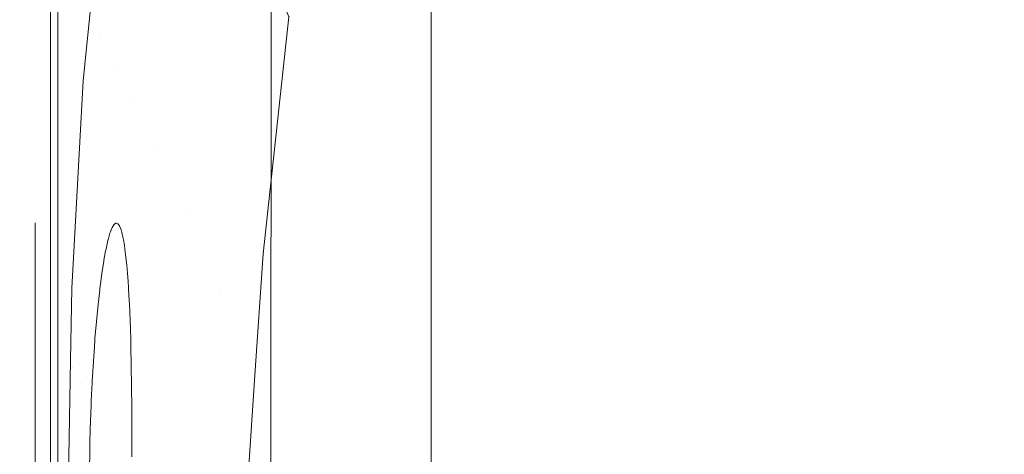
# Model space of a CAD drawing. Header units: millimetres. Extents: x -174 to 174, y -184 to 184.
# Tile 22 of 35: x -110 to 3, y 5 to 55. Entities that reach past the tile are written whole.
import ezdxf

# ---------------------------------------------------------------- set-up
doc = ezdxf.new("R2010")
doc.units = ezdxf.units.MM
doc.header["$LTSCALE"] = 5.08
doc.layers.add('Lighting-LED', color=7, linetype='Continuous', lineweight=5, true_color=0x000000)

# ---------------------------------------------------------------- blocks, each defined once
blk = doc.blocks.new('Group-1')
at = {"layer": 'Lighting-LED', "color": 18, "linetype": 'Continuous', "lineweight": 5}
for points, invisible_edges in [([(-5254.74, -897.55, -460.89), (-5203.67, -861.08, -372.45), (-5256.61, -562.84, -464.14), (-5269.63, -567.85, -486.7)], 14), ([(-5268.77, -567.85, -487.2), (-5255.74, -562.84, -464.64), (-5202.81, -861.08, -372.95), (-5253.87, -897.55, -461.39)], 11), ([(-5256.19, -562.91, -463.42), (-5256.4, -562.86, -463.78), (-5256.61, -562.84, -464.14), (-5203.67, -861.08, -372.45)], 12), ([(-5203.67, -861.08, -372.45), (-5255.79, -563.12, -462.71), (-5255.99, -563, -463.06), (-5256.19, -562.91, -463.42)], 9), ([(-5203.67, -861.08, -372.45), (-5203.69, -599.48, -372.48), (-5255.79, -563.12, -462.71)], 9), ([(-5202.81, -861.08, -372.95), (-5255.74, -562.84, -464.64), (-5255.53, -562.86, -464.28), (-5255.33, -562.91, -463.92)], 9), ([(-5255.33, -562.91, -463.92), (-5255.12, -563, -463.56), (-5254.92, -563.12, -463.21), (-5202.81, -861.08, -372.95)], 12), ([(-5254.92, -563.12, -463.21), (-5202.82, -599.48, -372.98), (-5202.81, -861.08, -372.95)], 10), ([(-5203.69, -599.48, -372.48), (-5203.67, -861.08, -372.45), (-5202.01, -856.37, -369.57), (-5202.01, -604.2, -369.57)], 11), ([(-5201.15, -604.2, -370.07), (-5201.15, -856.37, -370.07), (-5202.81, -861.08, -372.95), (-5202.82, -599.48, -372.98)], 14), ([(-5176.9, -622.82, -345.86), (-5176.74, -622.32, -345.86), (-5176.76, -730.01, -345.92)], 9), ([(-5176.76, -730.01, -345.92), (-5176.74, -621.73, -346.05), (-5176.79, -836.45, -346.05)], 9), ([(-5014.18, -836.45, -346.05), (-5176.79, -836.45, -346.05), (-5176.74, -621.73, -346.05)], 9), ([(-5176.76, -730.01, -345.92), (-5176.74, -622.32, -345.86), (-5176.74, -621.73, -346.05)], 10), ([(-5176.74, -621.73, -346.05), (-5014.23, -621.72, -346.05), (-5014.18, -836.45, -346.05)], 9), ([(-5177.15, -623.49, -345.86), (-5177.14, -623.48, -345.86), (-5177.11, -623.41, -345.86), (-5176.76, -730.01, -345.92)], 12), ([(-5176.76, -730.01, -345.92), (-5177.11, -623.41, -345.86), (-5177.04, -623.25, -345.86)], 9), ([(-5177.04, -623.25, -345.86), (-5176.99, -623.12, -345.86), (-5176.76, -730.01, -345.92)], 10), ([(-5176.76, -730.01, -345.92), (-5176.99, -623.12, -345.86), (-5176.96, -623.01, -345.86)], 9), ([(-5176.96, -623.01, -345.86), (-5176.9, -622.82, -345.86), (-5176.76, -730.01, -345.92)], 10), ([(-5178.01, -624.68, -345.86), (-5177.86, -624.53, -345.86), (-5176.76, -730.01, -345.92)], 10), ([(-5177.86, -624.53, -345.86), (-5177.67, -624.31, -345.86), (-5176.76, -730.01, -345.92)], 10), ([(-5177.67, -624.31, -345.86), (-5177.65, -624.29, -345.86), (-5176.76, -730.01, -345.92)], 10), ([(-5176.76, -730.01, -345.92), (-5177.65, -624.29, -345.86), (-5177.46, -624.03, -345.86)], 9), ([(-5176.76, -730.01, -345.92), (-5177.46, -624.03, -345.86), (-5177.38, -623.91, -345.86)], 9), ([(-5177.38, -623.91, -345.86), (-5177.29, -623.77, -345.86), (-5176.76, -730.01, -345.92)], 10), ([(-5176.76, -730.01, -345.92), (-5177.29, -623.77, -345.86), (-5177.15, -623.49, -345.86)], 9), ([(-5192.17, -634.16, -345.86), (-5178.54, -625.1, -345.86), (-5176.76, -730.01, -345.92)], 10), ([(-5176.76, -730.01, -345.92), (-5178.54, -625.1, -345.86), (-5178.39, -624.99, -345.86)], 9), ([(-5178.39, -624.99, -345.86), (-5178.28, -624.91, -345.86), (-5176.76, -730.01, -345.92)], 10), ([(-5176.76, -730.01, -345.92), (-5178.28, -624.91, -345.86), (-5178.04, -624.71, -345.86)], 9), ([(-5176.76, -730.01, -345.92), (-5178.04, -624.71, -345.86), (-5178.01, -624.68, -345.86)], 9), ([(-5176.76, -730.01, -345.92), (-5193.02, -635.44, -345.86), (-5192.72, -634.74, -345.86), (-5192.69, -634.68, -345.86)], 11), ([(-5192.69, -634.68, -345.86), (-5192.61, -634.58, -345.86), (-5176.76, -730.01, -345.92)], 10), ([(-5176.76, -730.01, -345.92), (-5192.61, -634.58, -345.86), (-5192.59, -634.55, -345.86)], 9), ([(-5192.59, -634.55, -345.86), (-5192.56, -634.52, -345.86), (-5192.46, -634.41, -345.86), (-5176.76, -730.01, -345.92)], 12), ([(-5176.76, -730.01, -345.92), (-5192.46, -634.41, -345.86), (-5192.27, -634.24, -345.86), (-5192.2, -634.19, -345.86)], 11), ([(-5192.2, -634.19, -345.86), (-5192.17, -634.16, -345.86), (-5176.76, -730.01, -345.92)], 10), ([(-5195.41, -653.21, -345.88), (-5193.04, -635.54, -345.86), (-5193.02, -635.44, -345.86), (-5176.76, -730.01, -345.92)], 12), ([(-5197.26, -675.76, -317.79), (-5192.37, -636.85, -317.65), (-5195.41, -653.21, -345.88)], 11), ([(-5197.26, -675.76, -317.79), (-5192.33, -636.92, -316.15), (-5192.37, -636.85, -317.65)], 9), ([(-5191.66, -638.23, -288.08), (-5192.33, -636.92, -316.15), (-5197.26, -675.76, -317.79)], 10), ([(-5197.26, -675.76, -317.79), (-5196.27, -677.61, -287.95), (-5191.66, -638.23, -288.08)], 11), ([(-5196.27, -677.61, -287.95), (-5191.58, -638.39, -284.72), (-5191.66, -638.23, -288.08)], 9), ([(-5190.01, -641.37, -258.1), (-5191.58, -638.39, -284.72), (-5196.27, -677.61, -287.95)], 10), ([(-5196.27, -677.61, -287.95), (-5194.68, -680.57, -257.65), (-5190.01, -641.37, -258.1)], 11), ([(-5194.68, -680.57, -257.65), (-5189.74, -641.89, -253.44), (-5190.01, -641.37, -258.1)], 9), ([(-5188.36, -644.49, -230.13), (-5189.74, -641.89, -253.44), (-5194.68, -680.57, -257.65)], 10), ([(-5194.68, -680.57, -257.65), (-5192.5, -684.8, -226.61), (-5188.36, -644.49, -230.13)], 11), ([(-5192.5, -684.8, -226.61), (-5188.11, -645.01, -227.31), (-5188.36, -644.49, -230.13)], 9), ([(-5192.5, -684.8, -226.61), (-5187.56, -646.16, -220.97), (-5188.11, -645.01, -227.31)], 9), ([(-5185.35, -650.76, -195.74), (-5187.56, -646.16, -220.97), (-5192.5, -684.8, -226.61)], 10), ([(-5101.59, -647.64, -94.79), (-5113.47, -648.6, -94.79), (-5032.54, -684.1, -94.79)], 10), ([(-5089.66, -647.68, -94.79), (-5101.59, -647.64, -94.79), (-5032.54, -684.1, -94.79)], 10), ([(-5032.54, -684.1, -94.79), (-5113.47, -648.6, -94.79), (-5125.23, -650.54, -94.79), (-5136.8, -653.45, -94.79)], 9), ([(-5192.5, -684.8, -226.61), (-5189.75, -690.47, -194.55), (-5185.35, -650.76, -195.74)], 11), ([(-5189.75, -690.47, -194.55), (-5184.62, -652.27, -187.48), (-5185.35, -650.76, -195.74)], 9), ([(-5183.01, -655.63, -169.05), (-5184.62, -652.27, -187.48), (-5189.75, -690.47, -194.55)], 10), ([(-5195.41, -653.21, -345.88), (-5197.52, -674.91, -345.89), (-5197.26, -675.76, -317.79)], 10), ([(-5176.76, -730.01, -345.92), (-5197.52, -674.91, -345.89), (-5195.41, -653.21, -345.88)], 9), ([(-5136.8, -653.45, -94.79), (-5148.08, -657.32, -94.79), (-5032.54, -684.1, -94.79)], 10), ([(-5189.75, -690.47, -194.55), (-5186.42, -697.75, -161.16), (-5183.01, -655.63, -169.05)], 11), ([(-5186.42, -697.75, -161.16), (-5182.33, -657.19, -162.89), (-5183.01, -655.63, -169.05)], 9), ([(-5186.42, -697.75, -161.16), (-5181.21, -659.78, -152.66), (-5182.33, -657.19, -162.89)], 9), ([(-5148.08, -657.32, -94.79), (-5158.29, -661.77, -94.79), (-5032.54, -684.1, -94.79)], 10), ([(-5178.6, -665.82, -128.83), (-5181.21, -659.78, -152.66), (-5186.42, -697.75, -161.16)], 10), ([(-5158.29, -661.77, -94.79), (-5158.41, -661.82, -94.79), (-5032.54, -684.1, -94.79)], 10), ([(-5158.87, -662.81, -94.79), (-5158.92, -662.92, -94.79), (-5158.42, -729.54, -94.85)], 10), ([(-5158.42, -729.54, -94.85), (-5158.79, -662.62, -94.79), (-5158.87, -662.81, -94.79)], 9), ([(-5158.71, -662.4, -94.79), (-5158.79, -662.62, -94.79), (-5158.42, -729.54, -94.85), (-5158.41, -661.82, -94.79)], 10), ([(-5158.41, -796.34, -94.79), (-5158.41, -661.82, -94.79), (-5158.42, -729.54, -94.85)], 10), ([(-5158.41, -661.82, -94.79), (-5158.42, -729.54, -94.85), (-5158.42, -729.54, -94.85)], 8), ([(-5158.41, -661.82, -94.79), (-5032.54, -706.61, -94.79), (-5032.54, -684.1, -94.79)], 9), ([(-5158.41, -661.82, -94.79), (-5158.41, -796.34, -94.79), (-5032.54, -729.11, -94.79), (-5032.54, -706.61, -94.79)], 10), ([(-5158.42, -729.54, -94.85), (-5159.69, -664.01, -94.79), (-5159.91, -664.22, -94.79), (-5177.66, -702.24, -94.83)], 13), ([(-5159.56, -663.87, -94.79), (-5159.69, -664.01, -94.79), (-5158.42, -729.54, -94.85)], 10), ([(-5158.42, -729.54, -94.85), (-5159.49, -663.79, -94.79), (-5159.56, -663.87, -94.79)], 9), ([(-5159.42, -663.71, -94.79), (-5159.49, -663.79, -94.79), (-5158.42, -729.54, -94.85)], 10), ([(-5158.42, -729.54, -94.85), (-5159.25, -663.48, -94.79), (-5159.42, -663.71, -94.79)], 9), ([(-5159.23, -663.46, -94.79), (-5159.25, -663.48, -94.79), (-5158.42, -729.54, -94.85)], 10), ([(-5159.07, -663.19, -94.79), (-5159.23, -663.46, -94.79), (-5158.42, -729.54, -94.85)], 10), ([(-5158.99, -663.04, -94.79), (-5159.07, -663.19, -94.79), (-5158.42, -729.54, -94.85)], 10), ([(-5158.42, -729.54, -94.85), (-5158.92, -662.92, -94.79), (-5158.99, -663.04, -94.79)], 9), ([(-5177.66, -702.24, -94.83), (-5159.92, -664.22, -94.79), (-5160.11, -664.37, -94.79)], 9), ([(-5159.91, -664.22, -94.79), (-5159.92, -664.22, -94.79), (-5177.66, -702.24, -94.83)], 10), ([(-5160.11, -664.37, -94.79), (-5160.16, -664.41, -94.79), (-5177.66, -702.24, -94.83)], 10), ([(-5160.16, -664.41, -94.79), (-5174.69, -675.02, -94.8), (-5177.66, -702.24, -94.83)], 11), ([(-5186.42, -697.75, -161.16), (-5182.52, -706.82, -126.2), (-5178.6, -665.82, -128.83)], 11), ([(-5182.52, -706.82, -126.2), (-5177.21, -669.02, -116.24), (-5178.6, -665.82, -128.83)], 9), ([(-5176.53, -670.59, -110.03), (-5177.21, -669.02, -116.24), (-5182.52, -706.82, -126.2)], 10), ([(-5174.7, -675.08, -94.8), (-5176.53, -670.59, -110.03), (-5182.52, -706.82, -126.2)], 10), ([(-5199.56, -706.19, -345.91), (-5198.25, -682.41, -345.89), (-5197.52, -674.91, -345.89), (-5176.76, -730.01, -345.92)], 12), ([(-5197.26, -675.76, -317.79), (-5197.52, -674.91, -345.89), (-5198.25, -682.41, -345.89)], 9), ([(-5182.52, -706.82, -126.2), (-5177.66, -702.24, -94.83), (-5174.7, -675.08, -94.8)], 9), ([(-5174.69, -675.02, -94.8), (-5174.7, -675.08, -94.8), (-5177.66, -702.24, -94.83)], 8), ([(-5197.26, -675.76, -317.79), (-5198.25, -682.41, -345.89), (-5199.56, -706.19, -345.91)], 9), ([(-5199.56, -706.19, -345.91), (-5199.44, -715.3, -319.53), (-5197.26, -675.76, -317.79)], 11), ([(-5197.26, -675.76, -317.79), (-5199.44, -715.3, -319.53), (-5198.49, -717.06, -290.98)], 11), ([(-5198.49, -717.06, -290.98), (-5196.27, -677.61, -287.95), (-5197.26, -675.76, -317.79)], 11), ([(-5197.33, -719.09, -268.19), (-5196.27, -677.61, -287.95), (-5198.49, -717.06, -290.98)], 11), ([(-5196.27, -677.61, -287.95), (-5197.33, -719.09, -268.19), (-5197.23, -717.05, -267.31)], 9), ([(-5197.23, -717.05, -267.31), (-5197.22, -716.8, -267.21), (-5196.27, -677.61, -287.95)], 10), ([(-5196.27, -677.61, -287.95), (-5197.22, -716.8, -267.21), (-5197.09, -714.6, -266.05)], 9), ([(-5196.27, -677.61, -287.95), (-5197.09, -714.6, -266.05), (-5197.09, -714.59, -266.04)], 9), ([(-5197.09, -714.59, -266.04), (-5197.06, -714.06, -265.73), (-5196.27, -677.61, -287.95)], 10), ([(-5196.27, -677.61, -287.95), (-5197.06, -714.06, -265.73), (-5196.93, -712.26, -264.55)], 9), ([(-5196.93, -712.26, -264.55), (-5196.91, -711.93, -264.33), (-5196.27, -677.61, -287.95)], 10), ([(-5196.27, -677.61, -287.95), (-5196.91, -711.93, -264.33), (-5196.75, -710.06, -262.87)], 9), ([(-5196.75, -710.06, -262.87), (-5196.74, -709.95, -262.78), (-5196.27, -677.61, -287.95)], 10), ([(-5196.27, -677.61, -287.95), (-5196.74, -709.95, -262.78), (-5196.56, -708.11, -261.09)], 9), ([(-5196.27, -677.61, -287.95), (-5196.56, -708.11, -261.09), (-5196.55, -708.02, -261)], 9), ([(-5196.55, -708.02, -261), (-5194.68, -680.57, -257.65), (-5196.27, -677.61, -287.95)], 11), ([(-5196.55, -708.02, -261), (-5196.52, -707.74, -260.7), (-5194.68, -680.57, -257.65)], 10), ([(-5194.68, -680.57, -257.65), (-5196.52, -707.74, -260.7), (-5196.37, -706.41, -259.27)], 9), ([(-5194.68, -680.57, -257.65), (-5196.37, -706.41, -259.27), (-5196.34, -706.14, -258.96)], 9), ([(-5196.34, -706.14, -258.96), (-5196.33, -706.02, -258.81), (-5194.68, -680.57, -257.65)], 10), ([(-5196.33, -706.02, -258.81), (-5196.12, -704.47, -256.78), (-5194.68, -680.57, -257.65)], 10), ([(-5194.68, -680.57, -257.65), (-5196.12, -704.47, -256.78), (-5196.12, -704.46, -256.76)], 9), ([(-5196.12, -704.46, -256.76), (-5195.91, -703.11, -254.66), (-5194.68, -680.57, -257.65)], 10), ([(-5194.68, -680.57, -257.65), (-5195.91, -703.11, -254.66), (-5195.89, -702.98, -254.42)], 9), ([(-5195.89, -702.98, -254.42), (-5195.7, -701.92, -252.46), (-5194.68, -680.57, -257.65)], 10), ([(-5194.68, -680.57, -257.65), (-5195.7, -701.92, -252.46), (-5195.65, -701.7, -251.96)], 9), ([(-5195.65, -701.7, -251.96), (-5195.48, -700.92, -250.17), (-5194.68, -680.57, -257.65)], 10), ([(-5195.48, -700.92, -250.17), (-5195.43, -700.7, -249.59), (-5194.68, -680.57, -257.65)], 10), ([(-5194.68, -680.57, -257.65), (-5195.43, -700.7, -249.59), (-5195.41, -700.64, -249.4)], 9), ([(-5195.41, -700.64, -249.4), (-5195.2, -699.9, -247.16), (-5194.68, -680.57, -257.65)], 10), ([(-5194.68, -680.57, -257.65), (-5195.2, -699.9, -247.16), (-5195.17, -699.81, -246.76)], 9), ([(-5195.17, -699.81, -246.76), (-5194.99, -699.32, -244.71), (-5194.68, -680.57, -257.65)], 10), ([(-5194.68, -680.57, -257.65), (-5194.99, -699.32, -244.71), (-5194.93, -699.22, -244.06)], 9), ([(-5194.93, -699.22, -244.06), (-5194.77, -698.93, -242.24), (-5194.68, -680.57, -257.65)], 10), ([(-5194.68, -680.57, -257.65), (-5194.77, -698.93, -242.24), (-5194.69, -698.86, -241.31)], 9), ([(-5194.69, -698.86, -241.31), (-5194.56, -698.74, -239.75), (-5194.68, -680.57, -257.65)], 10), ([(-5194.68, -680.57, -257.65), (-5194.56, -698.74, -239.75), (-5194.51, -698.72, -239.09)], 9), ([(-5194.51, -698.72, -239.09), (-5192.5, -684.8, -226.61), (-5194.68, -680.57, -257.65)], 11), ([(-5192.5, -684.8, -226.61), (-5194.51, -698.72, -239.09), (-5194.46, -698.73, -238.55)], 9), ([(-5194.46, -698.73, -238.55), (-5194.3, -698.78, -236.54), (-5192.5, -684.8, -226.61)], 10), ([(-5192.5, -684.8, -226.61), (-5194.3, -698.78, -236.54), (-5194.24, -698.86, -235.78)], 9), ([(-5194.24, -698.86, -235.78), (-5194.11, -699.04, -234.03), (-5192.5, -684.8, -226.61)], 10), ([(-5192.5, -684.8, -226.61), (-5194.11, -699.04, -234.03), (-5194.03, -699.22, -233.04)], 9), ([(-5194.03, -699.22, -233.04), (-5193.93, -699.49, -231.58), (-5192.5, -684.8, -226.61)], 10), ([(-5192.5, -684.8, -226.61), (-5193.93, -699.49, -231.58), (-5193.84, -699.82, -230.34)], 9), ([(-5193.84, -699.82, -230.34), (-5193.75, -700.13, -229.17), (-5192.5, -684.8, -226.61)], 10), ([(-5193.75, -700.13, -229.17), (-5193.74, -700.21, -228.92), (-5192.5, -684.8, -226.61)], 10), ([(-5192.5, -684.8, -226.61), (-5193.74, -700.21, -228.92), (-5193.71, -700.35, -228.5)], 9), ([(-5192.5, -684.8, -226.61), (-5193.71, -700.35, -228.5), (-5193.65, -700.65, -227.7)], 9), ([(-5193.65, -700.65, -227.7), (-5193.55, -701.25, -226.12), (-5192.5, -684.8, -226.61)], 10), ([(-5192.5, -684.8, -226.61), (-5193.55, -701.25, -226.12), (-5193.48, -701.71, -225.14)], 9), ([(-5193.48, -701.71, -225.14), (-5193.4, -702.32, -223.85), (-5192.5, -684.8, -226.61)], 10), ([(-5189.75, -690.47, -194.55), (-5192.5, -684.8, -226.61), (-5193.4, -702.32, -223.85)], 11), ([(-5193.4, -702.32, -223.85), (-5193.33, -702.99, -222.69), (-5189.75, -690.47, -194.55)], 10), ([(-5193.33, -702.99, -222.69), (-5193.27, -703.56, -221.69), (-5189.75, -690.47, -194.55)], 10), ([(-5189.75, -690.47, -194.55), (-5193.27, -703.56, -221.69), (-5193.2, -704.47, -220.35)], 9), ([(-5193.2, -704.47, -220.35), (-5193.15, -704.96, -219.64), (-5189.75, -690.47, -194.55)], 10), ([(-5193.15, -704.96, -219.64), (-5193.12, -705.39, -219.07), (-5189.75, -690.47, -194.55)], 10), ([(-5189.75, -690.47, -194.55), (-5193.12, -705.39, -219.07), (-5193.08, -706.16, -218.16)], 9), ([(-5193.08, -706.16, -218.16), (-5193.02, -707.03, -217.13), (-5189.75, -690.47, -194.55)], 10), ([(-5189.75, -690.47, -194.55), (-5193.02, -707.03, -217.13), (-5192.97, -708.03, -216.11)], 9), ([(-5192.97, -708.03, -216.11), (-5192.94, -708.79, -215.35), (-5189.75, -690.47, -194.55)], 10), ([(-5189.75, -690.47, -194.55), (-5192.94, -708.79, -215.35), (-5192.89, -710.07, -214.24)], 9), ([(-5192.89, -710.07, -214.24), (-5192.86, -710.67, -213.72), (-5189.75, -690.47, -194.55)], 10), ([(-5189.75, -690.47, -194.55), (-5192.86, -710.67, -213.72), (-5192.82, -712.26, -212.55)], 9), ([(-5192.82, -712.26, -212.55), (-5192.81, -712.68, -212.25), (-5189.75, -690.47, -194.55)], 10), ([(-5192.81, -712.68, -212.25), (-5192.79, -713.25, -211.87), (-5189.75, -690.47, -194.55)], 10), ([(-5189.75, -690.47, -194.55), (-5192.79, -713.25, -211.87), (-5192.77, -714.6, -211.07)], 9), ([(-5192.77, -714.6, -211.07), (-5192.75, -715.44, -210.58), (-5189.75, -690.47, -194.55)], 10), ([(-5189.75, -690.47, -194.55), (-5192.75, -715.44, -210.58), (-5192.73, -717.05, -209.79)], 9), ([(-5192.73, -717.05, -209.79), (-5192.72, -717.7, -209.48), (-5189.75, -690.47, -194.55)], 10), ([(-5189.75, -690.47, -194.55), (-5192.72, -717.7, -209.48), (-5192.7, -719.61, -208.73)], 9), ([(-5189.75, -690.47, -194.55), (-5192.7, -720.01, -208.57), (-5192.69, -722.25, -207.89)], 9), ([(-5192.7, -719.61, -208.73), (-5192.7, -720.01, -208.57), (-5189.75, -690.47, -194.55)], 10), ([(-5192.24, -729.36, -201.96), (-5189.75, -690.47, -194.55), (-5192.69, -723.04, -207.68)], 11), ([(-5192.69, -722.25, -207.89), (-5192.69, -722.39, -207.84), (-5189.75, -690.47, -194.55)], 10), ([(-5192.69, -722.39, -207.84), (-5192.69, -723.04, -207.68), (-5189.75, -690.47, -194.55)], 10), ([(-5186.42, -697.75, -161.16), (-5192.24, -729.36, -201.96), (-5189.26, -729.36, -172.69)], 9), ([(-5189.26, -729.36, -172.69), (-5188.78, -729.36, -168.44), (-5186.42, -697.75, -161.16)], 10), ([(-5203.77, -698.83, -235.78), (-5203.77, -698.71, -238.55), (-5203.77, -698.83, -241.32), (-5203.77, -730.46, -238.55)], 12), ([(-5203.77, -698.71, -238.55), (-5194.56, -698.74, -239.75), (-5194.69, -698.86, -241.31)], 9), ([(-5203.77, -698.71, -238.55), (-5194.46, -698.73, -238.55), (-5194.51, -698.72, -239.09)], 9), ([(-5194.51, -698.72, -239.09), (-5194.56, -698.74, -239.75), (-5203.77, -698.71, -238.55)], 10), ([(-5194.69, -698.86, -241.31), (-5203.77, -698.83, -241.32), (-5203.77, -698.71, -238.55)], 9), ([(-5194.46, -698.73, -238.55), (-5203.77, -698.71, -238.55), (-5203.77, -698.83, -235.78)], 9), ([(-5203.77, -698.83, -235.78), (-5194.3, -698.78, -236.54), (-5194.46, -698.73, -238.55)], 9), ([(-5203.77, -698.83, -235.78), (-5194.24, -698.86, -235.78), (-5194.3, -698.78, -236.54)], 9), ([(-5203.77, -699.8, -230.33), (-5203.77, -699.2, -233.03), (-5203.77, -698.83, -235.78), (-5203.77, -730.46, -238.55)], 12), ([(-5203.77, -698.83, -241.32), (-5203.77, -699.2, -244.06), (-5203.77, -699.8, -246.77), (-5203.77, -730.46, -238.55)], 12), ([(-5203.77, -698.83, -241.32), (-5194.77, -698.93, -242.24), (-5194.93, -699.22, -244.06)], 9), ([(-5203.77, -698.83, -241.32), (-5194.69, -698.86, -241.31), (-5194.77, -698.93, -242.24)], 9), ([(-5194.93, -699.22, -244.06), (-5203.77, -699.2, -244.06), (-5203.77, -698.83, -241.32)], 9), ([(-5194.24, -698.86, -235.78), (-5203.77, -698.83, -235.78), (-5203.77, -699.2, -233.03)], 9), ([(-5203.77, -699.2, -233.03), (-5194.11, -699.04, -234.03), (-5194.24, -698.86, -235.78)], 9), ([(-5203.77, -699.2, -233.03), (-5194.03, -699.22, -233.04), (-5194.11, -699.04, -234.03)], 9), ([(-5203.77, -699.2, -244.06), (-5194.99, -699.32, -244.71), (-5195.17, -699.81, -246.76)], 9), ([(-5203.77, -699.2, -244.06), (-5194.93, -699.22, -244.06), (-5194.99, -699.32, -244.71)], 9), ([(-5195.17, -699.81, -246.76), (-5203.77, -699.8, -246.77), (-5203.77, -699.2, -244.06)], 9), ([(-5194.03, -699.22, -233.04), (-5203.77, -699.2, -233.03), (-5203.77, -699.8, -230.33)], 9), ([(-5203.77, -699.8, -230.33), (-5193.93, -699.49, -231.58), (-5194.03, -699.22, -233.04)], 9), ([(-5203.77, -699.8, -230.33), (-5193.84, -699.82, -230.34), (-5193.93, -699.49, -231.58)], 9), ([(-5203.77, -701.69, -225.13), (-5203.77, -700.63, -227.69), (-5203.77, -699.8, -230.33), (-5203.77, -730.46, -238.55)], 12), ([(-5203.77, -699.8, -246.77), (-5203.77, -700.63, -249.41), (-5203.77, -701.69, -251.97), (-5203.77, -730.46, -238.55)], 12), ([(-5203.77, -699.8, -230.33), (-5203.77, -700.63, -227.69), (-5193.75, -700.13, -229.17)], 10), ([(-5203.77, -699.8, -246.77), (-5195.2, -699.9, -247.16), (-5195.41, -700.64, -249.4)], 9), ([(-5203.77, -699.8, -246.77), (-5195.17, -699.81, -246.76), (-5195.2, -699.9, -247.16)], 9), ([(-5195.41, -700.64, -249.4), (-5203.77, -700.63, -249.41), (-5203.77, -699.8, -246.77)], 9), ([(-5193.75, -700.13, -229.17), (-5193.84, -699.82, -230.34), (-5203.77, -699.8, -230.33)], 10), ([(-5203.77, -700.63, -227.69), (-5193.74, -700.21, -228.92), (-5193.75, -700.13, -229.17)], 9), ([(-5193.71, -700.35, -228.5), (-5193.74, -700.21, -228.92), (-5203.77, -700.63, -227.69)], 10), ([(-5203.77, -700.63, -227.69), (-5193.65, -700.65, -227.7), (-5193.71, -700.35, -228.5)], 9), ([(-5203.77, -700.63, -249.41), (-5195.48, -700.92, -250.17), (-5195.65, -701.7, -251.96)], 9), ([(-5203.77, -700.63, -249.41), (-5195.41, -700.64, -249.4), (-5195.43, -700.7, -249.59)], 9), ([(-5195.43, -700.7, -249.59), (-5195.48, -700.92, -250.17), (-5203.77, -700.63, -249.41)], 10), ([(-5195.65, -701.7, -251.96), (-5203.77, -701.69, -251.97), (-5203.77, -700.63, -249.41)], 9), ([(-5193.65, -700.65, -227.7), (-5203.77, -700.63, -227.69), (-5203.77, -701.69, -225.13)], 9), ([(-5203.77, -701.69, -225.13), (-5193.55, -701.25, -226.12), (-5193.65, -700.65, -227.7)], 9), ([(-5203.77, -701.69, -225.13), (-5193.48, -701.71, -225.14), (-5193.55, -701.25, -226.12)], 9), ([(-5203.77, -704.46, -220.34), (-5203.77, -702.97, -222.67), (-5203.77, -701.69, -225.13), (-5203.77, -730.46, -238.55)], 12), ([(-5203.77, -701.69, -251.97), (-5203.77, -702.97, -254.42), (-5203.77, -704.46, -256.76), (-5203.77, -730.46, -238.55)], 12), ([(-5203.77, -701.69, -225.13), (-5203.77, -702.97, -222.67), (-5193.4, -702.32, -223.85)], 10), ([(-5203.77, -701.69, -251.97), (-5195.7, -701.92, -252.46), (-5195.89, -702.98, -254.42)], 9), ([(-5203.77, -701.69, -251.97), (-5195.65, -701.7, -251.96), (-5195.7, -701.92, -252.46)], 9), ([(-5195.89, -702.98, -254.42), (-5203.77, -702.97, -254.42), (-5203.77, -701.69, -251.97)], 9), ([(-5193.4, -702.32, -223.85), (-5193.48, -701.71, -225.14), (-5203.77, -701.69, -225.13)], 10), ([(-5203.77, -702.97, -222.67), (-5193.33, -702.99, -222.69), (-5193.4, -702.32, -223.85)], 9), ([(-5182.52, -706.82, -126.2), (-5178.6, -716.17, -94.84), (-5177.66, -702.24, -94.83)], 9), ([(-5177.66, -702.24, -94.83), (-5178.6, -716.17, -94.84), (-5158.42, -729.54, -94.85)], 10), ([(-5203.77, -702.97, -222.67), (-5203.77, -704.46, -220.34), (-5193.27, -703.56, -221.69)], 10), ([(-5203.77, -702.97, -254.42), (-5195.91, -703.11, -254.66), (-5196.12, -704.46, -256.76)], 9), ([(-5203.77, -702.97, -254.42), (-5195.89, -702.98, -254.42), (-5195.91, -703.11, -254.66)], 9), ([(-5196.12, -704.46, -256.76), (-5203.77, -704.46, -256.76), (-5203.77, -702.97, -254.42)], 9), ([(-5193.27, -703.56, -221.69), (-5193.33, -702.99, -222.69), (-5203.77, -702.97, -222.67)], 10), ([(-5203.77, -704.46, -220.34), (-5193.2, -704.47, -220.35), (-5193.27, -703.56, -221.69)], 9), ([(-5203.77, -708.01, -216.1), (-5203.77, -706.14, -218.14), (-5203.77, -704.46, -220.34), (-5203.77, -730.46, -238.55)], 12), ([(-5203.77, -704.46, -256.76), (-5203.77, -706.14, -258.96), (-5203.77, -708.01, -261), (-5203.77, -730.46, -238.55)], 12), ([(-5193.15, -704.96, -219.64), (-5203.77, -704.46, -220.34), (-5203.77, -706.14, -218.14)], 9), ([(-5203.77, -704.46, -256.76), (-5196.12, -704.46, -256.76), (-5196.12, -704.47, -256.78)], 9), ([(-5196.12, -704.47, -256.78), (-5203.77, -706.14, -258.96), (-5203.77, -704.46, -256.76)], 9), ([(-5193.15, -704.96, -219.64), (-5193.2, -704.47, -220.35), (-5203.77, -704.46, -220.34)], 10), ([(-5203.77, -706.14, -258.96), (-5196.12, -704.47, -256.78), (-5196.33, -706.02, -258.81)], 9), ([(-5203.77, -706.14, -218.14), (-5193.12, -705.39, -219.07), (-5193.15, -704.96, -219.64)], 9), ([(-5203.77, -706.14, -218.14), (-5193.08, -706.16, -218.16), (-5193.12, -705.39, -219.07)], 9), ([(-5196.33, -706.02, -258.81), (-5196.34, -706.14, -258.96), (-5203.77, -706.14, -258.96)], 10), ([(-5203.77, -706.14, -218.14), (-5203.77, -708.01, -216.1), (-5193.02, -707.03, -217.13)], 10), ([(-5203.77, -706.14, -258.96), (-5196.37, -706.41, -259.27), (-5196.52, -707.74, -260.7)], 9), ([(-5196.52, -707.74, -260.7), (-5203.77, -708.01, -261), (-5203.77, -706.14, -258.96)], 9), ([(-5203.77, -706.14, -258.96), (-5196.34, -706.14, -258.96), (-5196.37, -706.41, -259.27)], 9), ([(-5193.02, -707.03, -217.13), (-5193.08, -706.16, -218.16), (-5203.77, -706.14, -218.14)], 10), ([(-5199.56, -706.19, -345.91), (-5199.71, -714.49, -345.91), (-5199.44, -715.3, -319.53)], 10), ([(-5176.76, -730.01, -345.92), (-5199.71, -714.49, -345.91), (-5199.56, -706.19, -345.91)], 9), ([(-5182.52, -706.82, -126.2), (-5188.78, -729.36, -168.44), (-5186.96, -729.36, -152.46)], 9), ([(-5186.96, -729.36, -152.46), (-5184.32, -729.36, -132.13), (-5182.52, -706.82, -126.2)], 10), ([(-5203.77, -708.01, -216.1), (-5192.97, -708.03, -216.11), (-5193.02, -707.03, -217.13)], 9), ([(-5196.52, -707.74, -260.7), (-5196.55, -708.02, -261), (-5203.77, -708.01, -261)], 10), ([(-5203.77, -712.25, -212.54), (-5203.77, -710.06, -214.23), (-5203.77, -708.01, -216.1), (-5203.77, -730.46, -238.55)], 12), ([(-5203.77, -708.01, -261), (-5203.77, -710.06, -262.87), (-5203.77, -712.25, -264.56), (-5203.77, -730.46, -238.55)], 12), ([(-5203.77, -708.01, -216.1), (-5203.77, -710.06, -214.23), (-5192.94, -708.79, -215.35)], 10), ([(-5203.77, -708.01, -261), (-5196.56, -708.11, -261.09), (-5196.74, -709.95, -262.78)], 9), ([(-5203.77, -708.01, -261), (-5196.55, -708.02, -261), (-5196.56, -708.11, -261.09)], 9), ([(-5196.74, -709.95, -262.78), (-5203.77, -710.06, -262.87), (-5203.77, -708.01, -261)], 9), ([(-5192.94, -708.79, -215.35), (-5192.97, -708.03, -216.11), (-5203.77, -708.01, -216.1)], 10), ([(-5203.77, -710.06, -214.23), (-5192.89, -710.07, -214.24), (-5192.94, -708.79, -215.35)], 9), ([(-5196.74, -709.95, -262.78), (-5196.75, -710.06, -262.87), (-5203.77, -710.06, -262.87)], 10), ([(-5192.86, -710.67, -213.72), (-5203.77, -710.06, -214.23), (-5203.77, -712.25, -212.54)], 9), ([(-5203.77, -710.06, -262.87), (-5196.75, -710.06, -262.87), (-5196.91, -711.93, -264.33)], 9), ([(-5196.91, -711.93, -264.33), (-5203.77, -712.25, -264.56), (-5203.77, -710.06, -262.87)], 9), ([(-5192.86, -710.67, -213.72), (-5192.89, -710.07, -214.24), (-5203.77, -710.06, -214.23)], 10), ([(-5203.77, -712.25, -212.54), (-5192.82, -712.26, -212.55), (-5192.86, -710.67, -213.72)], 9), ([(-5196.91, -711.93, -264.33), (-5196.93, -712.26, -264.55), (-5203.77, -712.25, -264.56)], 10), ([(-5203.77, -717.05, -209.77), (-5203.77, -714.59, -211.05), (-5203.77, -712.25, -212.54), (-5203.77, -730.46, -238.55)], 12), ([(-5203.77, -712.25, -264.56), (-5203.77, -714.59, -266.04), (-5203.77, -717.05, -267.32), (-5203.77, -730.46, -238.55)], 12), ([(-5203.77, -712.25, -212.54), (-5203.77, -714.59, -211.05), (-5192.79, -713.25, -211.87)], 10), ([(-5192.79, -713.25, -211.87), (-5192.81, -712.68, -212.25), (-5203.77, -712.25, -212.54)], 10), ([(-5203.77, -712.25, -264.56), (-5196.93, -712.26, -264.55), (-5197.06, -714.06, -265.73)], 9), ([(-5197.06, -714.06, -265.73), (-5203.77, -714.59, -266.04), (-5203.77, -712.25, -264.56)], 9), ([(-5192.81, -712.68, -212.25), (-5192.82, -712.26, -212.55), (-5203.77, -712.25, -212.54)], 10), ([(-5203.77, -714.59, -211.05), (-5192.77, -714.6, -211.07), (-5192.79, -713.25, -211.87)], 9), ([(-5197.06, -714.06, -265.73), (-5197.09, -714.59, -266.04), (-5203.77, -714.59, -266.04)], 10), ([(-5192.75, -715.44, -210.58), (-5203.77, -714.59, -211.05), (-5203.77, -717.05, -209.77)], 9), ([(-5203.77, -714.59, -266.04), (-5197.09, -714.59, -266.04), (-5197.09, -714.6, -266.05)], 9), ([(-5197.09, -714.6, -266.05), (-5203.77, -717.05, -267.32), (-5203.77, -714.59, -266.04)], 9), ([(-5192.75, -715.44, -210.58), (-5192.77, -714.6, -211.07), (-5203.77, -714.59, -211.05)], 10), ([(-5197.09, -714.6, -266.05), (-5197.22, -716.8, -267.21), (-5203.77, -717.05, -267.32)], 10), ([(-5199.71, -714.49, -345.91), (-5199.98, -729.36, -345.92), (-5199.96, -729.36, -342.48)], 8), ([(-5176.76, -730.01, -345.92), (-5199.98, -730.01, -345.92), (-5199.98, -729.36, -345.92), (-5199.71, -714.49, -345.91)], 8), ([(-5199.44, -715.3, -319.53), (-5199.71, -714.49, -345.91), (-5199.96, -729.36, -342.48)], 11), ([(-5203.77, -717.05, -209.77), (-5192.73, -717.05, -209.79), (-5192.75, -715.44, -210.58)], 9), ([(-5199.96, -729.36, -342.48), (-5199.57, -729.36, -320.16), (-5199.44, -715.3, -319.53)], 10), ([(-5197.22, -716.8, -267.21), (-5197.23, -717.05, -267.31), (-5203.77, -717.05, -267.32)], 10), ([(-5184.32, -729.36, -132.13), (-5179.5, -729.36, -94.85), (-5178.6, -716.17, -94.84)], 8), ([(-5178.6, -716.17, -94.84), (-5179.5, -729.36, -94.85), (-5179.49, -729.54, -94.85), (-5158.42, -729.54, -94.85)], 8), ([(-5203.77, -722.25, -207.88), (-5203.77, -719.6, -208.71), (-5203.77, -717.05, -209.77), (-5203.77, -730.46, -238.55)], 12), ([(-5203.77, -717.05, -267.32), (-5203.77, -719.6, -268.38), (-5203.77, -722.25, -269.22), (-5203.77, -730.46, -238.55)], 12), ([(-5192.72, -717.7, -209.48), (-5203.77, -717.05, -209.77), (-5203.77, -719.6, -208.71)], 9), ([(-5203.77, -717.05, -267.32), (-5197.23, -717.05, -267.31), (-5197.33, -719.09, -268.19)], 9), ([(-5197.33, -719.09, -268.19), (-5203.77, -719.6, -268.38), (-5203.77, -717.05, -267.32)], 9), ([(-5192.72, -717.7, -209.48), (-5192.73, -717.05, -209.79), (-5203.77, -717.05, -209.77)], 10), ([(-5203.77, -719.6, -208.71), (-5192.7, -719.61, -208.73), (-5192.72, -717.7, -209.48)], 9), ([(-5198.49, -717.06, -290.98), (-5199.57, -729.36, -320.16), (-5199.45, -729.36, -313.63)], 9), ([(-5199.45, -729.36, -313.63), (-5198.51, -729.36, -291.93), (-5198.49, -717.06, -290.98)], 10), ([(-5197.55, -726.89, -270.1), (-5198.49, -717.06, -290.98), (-5198.51, -729.36, -291.93)], 11), ([(-5198.49, -717.06, -290.98), (-5197.42, -721.46, -268.99), (-5197.35, -719.61, -268.37)], 9), ([(-5198.49, -717.06, -290.98), (-5197.5, -723.92, -269.62), (-5197.45, -722.25, -269.19)], 9), ([(-5198.49, -717.06, -290.98), (-5197.55, -726.89, -270.1), (-5197.52, -724.95, -269.8)], 9), ([(-5197.52, -724.95, -269.8), (-5197.51, -724.44, -269.72), (-5198.49, -717.06, -290.98)], 10), ([(-5197.51, -724.44, -269.72), (-5197.5, -723.92, -269.62), (-5198.49, -717.06, -290.98)], 10), ([(-5197.45, -722.25, -269.19), (-5197.42, -721.46, -268.99), (-5198.49, -717.06, -290.98)], 10), ([(-5198.49, -717.06, -290.98), (-5197.34, -719.19, -268.23), (-5197.33, -719.09, -268.19)], 9), ([(-5197.35, -719.61, -268.37), (-5197.34, -719.19, -268.23), (-5198.49, -717.06, -290.98)], 10), ([(-5203.77, -719.6, -268.38), (-5197.33, -719.09, -268.19), (-5197.34, -719.19, -268.23)], 9), ([(-5197.34, -719.19, -268.23), (-5197.35, -719.61, -268.37), (-5203.77, -719.6, -268.38)], 10), ([(-5192.7, -720.01, -208.57), (-5203.77, -719.6, -208.71), (-5203.77, -722.25, -207.88)], 9), ([(-5203.77, -719.6, -268.38), (-5197.35, -719.61, -268.37), (-5197.42, -721.46, -268.99)], 9), ([(-5197.42, -721.46, -268.99), (-5203.77, -722.25, -269.22), (-5203.77, -719.6, -268.38)], 9), ([(-5192.7, -720.01, -208.57), (-5192.7, -719.61, -208.73), (-5203.77, -719.6, -208.71)], 10), ([(-5203.77, -722.25, -207.88), (-5192.69, -722.25, -207.89), (-5192.7, -720.01, -208.57)], 9), ([(-5197.42, -721.46, -268.99), (-5197.45, -722.25, -269.19), (-5203.77, -722.25, -269.22)], 10), ([(-5203.77, -730.46, -238.55), (-5203.77, -727.7, -206.92), (-5203.77, -724.95, -207.28), (-5203.77, -722.25, -207.88)], 9), ([(-5203.77, -722.25, -269.22), (-5203.77, -724.95, -269.82), (-5203.77, -727.7, -270.18), (-5203.77, -730.46, -238.55)], 12), ([(-5203.77, -722.25, -207.88), (-5192.69, -723.04, -207.68), (-5192.69, -722.39, -207.84)], 9), ([(-5192.69, -723.04, -207.68), (-5203.77, -722.25, -207.88), (-5203.77, -724.95, -207.28)], 9), ([(-5203.77, -722.25, -269.22), (-5197.45, -722.25, -269.19), (-5197.5, -723.92, -269.62)], 9), ([(-5197.5, -723.92, -269.62), (-5203.77, -724.95, -269.82), (-5203.77, -722.25, -269.22)], 9), ([(-5192.69, -722.39, -207.84), (-5192.69, -722.25, -207.89), (-5203.77, -722.25, -207.88)], 10), ([(-5203.77, -724.95, -207.28), (-5192.7, -724.95, -207.3), (-5192.69, -723.04, -207.68)], 9), ([(-5192.69, -723.04, -207.68), (-5192.7, -724.95, -207.3), (-5192.24, -729.36, -201.96)], 10), ([(-5203.77, -724.95, -269.82), (-5197.5, -723.92, -269.62), (-5197.51, -724.44, -269.72)], 9), ([(-5197.51, -724.44, -269.72), (-5197.52, -724.95, -269.8), (-5203.77, -724.95, -269.82)], 10), ([(-5192.7, -725.5, -207.19), (-5203.77, -724.95, -207.28), (-5203.77, -727.7, -206.92)], 9), ([(-5203.77, -724.95, -269.82), (-5197.52, -724.95, -269.8), (-5197.55, -726.89, -270.1)], 9), ([(-5197.55, -726.89, -270.1), (-5203.77, -727.7, -270.18), (-5203.77, -724.95, -269.82)], 9), ([(-5192.7, -725.5, -207.19), (-5192.7, -724.95, -207.3), (-5203.77, -724.95, -207.28)], 10), ([(-5192.7, -724.95, -207.3), (-5192.7, -725.5, -207.19), (-5192.24, -729.36, -201.96)], 10)]:
    blk.add_3dface(points, dxfattribs=dict(at, invisible_edges=invisible_edges))
blk.add_3dface([(-5202.01, -856.37, -369.57), (-5201.15, -856.37, -370.07), (-5201.15, -604.2, -370.07), (-5202.01, -604.2, -369.57)], dxfattribs=at)
at = {"layer": 'Lighting-LED', "color": 0, "flags": 1}
for tag in ['Yoke', '3D_Symbol_Name', 'Weight', 'Weight', 'Wattage', 'Candlepower', 'Body', 'Model_Name', 'Frame_Size', 'Device_Type', 'Beam_Angle', 'Field_Angle', 'Remarks', 'Beam_Angle_2', 'Field_Angle_2', 'Num_Channels', 'FixtureID', 'Frame_Size', 'Base', 'Lens', 'Inst_Type', 'Lamp']:
    blk.add_attdef(tag, (-4365.47, 1246.74), '', height=0.18, dxfattribs=at)

msp = doc.modelspace()

# ---------------------------------------------------------------- block references
at = {"layer": 'Lighting-LED', "color": 7}
msp.add_blockref('Group-1', (5095.47, 730.46), dxfattribs=at)

doc.saveas('drawing.dxf')
